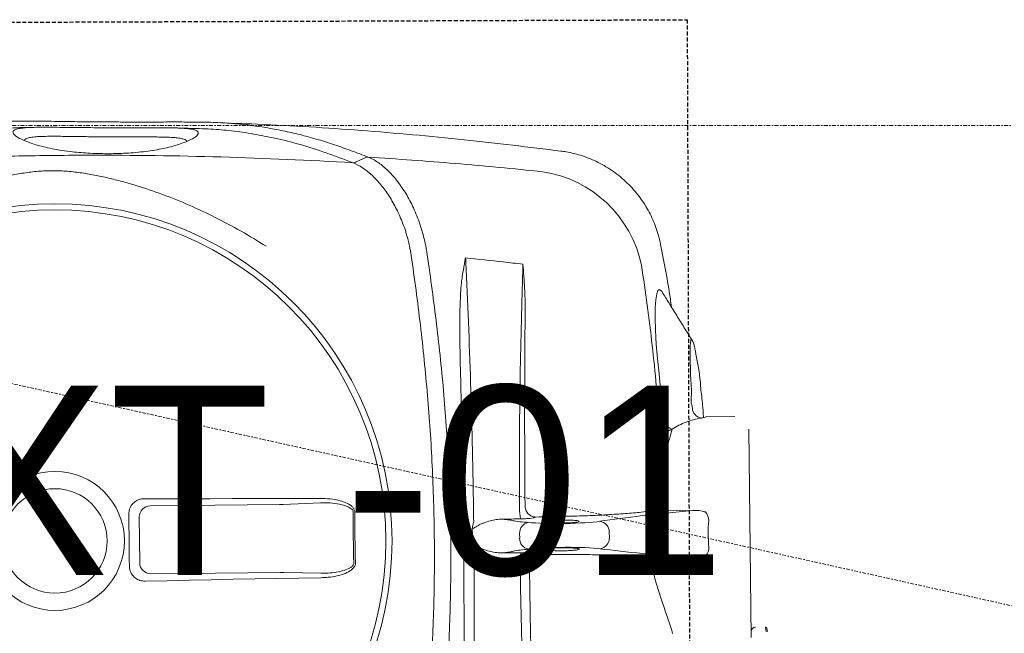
# Model space of a CAD drawing. Header units: millimetres. Extents: x 69858 to 162505, y 5570 to 25972.
# Tile 7 of 53: x 72175 to 72487, y 11517 to 11711. Entities that reach past the tile are written whole.
import ezdxf

# ---------------------------------------------------------------- set-up
doc = ezdxf.new("R2010")
doc.units = ezdxf.units.MM
doc.header["$LTSCALE"] = 2.5
doc.linetypes.add('11aa1PB-bd$0$11aa1PB-af$0$TRATTEGGIATA', pattern=[0.75, 0.5, -0.25])
doc.linetypes.add('DASHDOT2', pattern=[0.5, 0.25, -0.125, 0, -0.125])
for name, color, linetype, lineweight in [('A - TEXT', 7, 'Continuous', 13), ('CKD Equipments', 252, 'Continuous', 0), ('K Equipment', 30, 'Continuous', 9)]:
    doc.layers.add(name, color=color, linetype=linetype, lineweight=lineweight)
for name, color, linetype in [('Arch', 7, 'Continuous'), ('FAINTEQUIP', 253, 'Continuous'), ('TEXT50', 7, 'Continuous')]:
    doc.layers.add(name, color=color, linetype=linetype)
doc.styles.add('style1', font='arial.ttf', dxfattribs={"height": 150})

# ---------------------------------------------------------------- blocks, each defined once
blk = doc.blocks.new('G$C62143A14')
at = {"color": 8, "linetype": 'Continuous', "lineweight": 0}
for p, q in [((166.18, 199.09), (180.76, 199.25)), ((163.17, 154.51), (162.73, 195.56)), ((184.29, 195.79), (184.73, 154.75)), ((162.89, 141.56), (163.17, 153.37)), ((184.76, 153.6), (185.3, 141.8)), ((263.88, 107.91), (263.87, 107.91)), ((174.02, 78.58), (175.51, 78.6)), ((169.06, 73.73), (168.91, 73.48)), ((180.74, 73.61), (180.59, 73.86)), ((296.83, 65.48), (296.83, 65.47)), ((170.72, 59.96), (170.71, 59.95)), ((174.2, 50.13), (175.95, 50.15)), ((165.22, 36.62), (167.76, 36.65)), ((167.76, 36.65), (167.91, 23.62)), ((182.67, 36.81), (185.22, 36.83)), ((182.81, 23.78), (182.67, 36.81)), ((226.17, 34.33), (211.46, 33.05)), ((252.18, 33.41), (252.18, 33.41)), ((267.17, 33.94), (267.17, 33.94)), ((208.63, 30.26), (206.72, 30.77)), ((232.42, 22.7), (233.43, 22.86)), ((232.63, 22.72), (233.05, 22.8)), ((233.43, 22.86), (233.69, 22.92)), ((237.04, 24.06), (236.98, 23.98)), ((212.61, 10.39), (212.51, 19.39)), ((208.57, 5.87), (142.54, 5.16)), ((144.47, 0.35), (144.46, 0.34)), ((145.86, 0.26), (144.46, 0)), ((144.47, 0.35), (145.73, 0.58))]:
    blk.add_line(p, q, dxfattribs=at)
at = {"color": 8, "linetype": 'Continuous', "lineweight": 0, "flags": 128}
for points in [[(165.21, 202.39), (167.27, 202.41), (169.32, 202.43), (171.38, 202.45), (173.44, 202.47), (175.49, 202.49), (177.55, 202.52), (179.61, 202.54), (181.66, 202.57)], [(161.51, 141.67), (161.39, 148.62), (161.27, 155.58), (161.14, 162.54), (161, 169.51), (160.86, 176.48), (160.72, 183.45), (160.56, 190.43), (160.41, 197.41)], [(186.57, 197.69), (186.57, 190.71), (186.56, 183.73), (186.57, 176.75), (186.58, 169.78), (186.59, 162.81), (186.61, 155.85), (186.64, 148.89), (186.67, 141.94)], [(294.76, 127.41), (294.02, 129.04), (293.28, 130.69)], [(252.17, 33.43), (252.43, 33.58), (252.93, 34.19), (252.63, 34.72), (251.55, 35.13), (249.67, 35.42), (247.1, 35.59), (243.8, 35.62), (239.98, 35.51), (235.58, 35.25), (231.03, 34.86), (226.17, 34.33), (226.17, 34.33), (226.17, 34.33)]]:
    blk.add_lwpolyline(points, dxfattribs=at)
at = {"color": 8, "linetype": 'Continuous', "lineweight": 0}
for radius in [106.93, 105, 22.05, 16.56]:
    blk.add_circle((173.18, 226), radius, dxfattribs=at)
for centre, radius, start, end in [((166.26, 195.57), 3.53, 91.3072, 180.1404), ((180.76, 195.72), 3.53, 1.0921, 89.9252), ((178.06, -227.41), 358.79, 89.3354, 91.8971), ((178.06, -227.34), 358.19, 89.3355, 91.897), ((267.68, 94.22), 5.1, 162.25, 162.5727), ((166.77, 65.44), 13.03, 78.4354, 93.3892), ((173.91, 75.19), 3.4, 88.0138, 169.0513), ((175.71, 75.21), 3.4, 12.1812, 93.2187), ((183.05, 65.63), 13.01, 87.8393, 102.8138), ((252.96, 76.9), 37.74, 281.6875, 351.5567), ((175.98, 53.6), 3.45, 269.4632, 352.6991), ((174.1, 53.58), 3.45, 188.5333, 271.7692), ((212.72, 28.94), 4.3, 107.038, 162.1316), ((215.53, 20.35), 3.47, 94.0507, 168.164), ((171.26, 23.04), 4.5, 231.4199, 269.6002), ((179.47, 23.13), 4.5, 271.6322, 309.8125), ((144.42, 3.78), 1.4, 0.6162, 90.6162), ((145.68, 0.75), 0.175, 280.6162, 1.5356)]:
    blk.add_arc(centre, radius, start, end, dxfattribs=at)
for centre, major_axis, ratio, start_param, end_param in [((162.86, 155.12), (0.09, -3.5), 0.086139, 1.045879, 1.394945), ((185.03, 155.36), (-0.02, -3.5), 0.086139, 4.88824, 5.237306), ((169.75, 70.56), (0.11, -10.5), 0.087489, 2.411328, 2.834153), ((174.44, 139.98), (0.89, -82.6), 0.087489, 5.55292, 5.600646), ((173.78, 139.97), (0.89, -82.6), 0.087489, 0.682539, 0.730265), ((179.96, 70.67), (0.11, -10.5), 0.087489, 3.449035, 3.871858), ((169.91, 64.96), (0.15, -14), 0.087489, 0.555229, 2.459054), ((179.92, 65.07), (0.15, -14), 0.087489, 3.824132, 5.727956), ((173.23, -88.74), (1.8, -166.89), 0.087489, 2.309725, 2.586364), ((179.91, -88.67), (1.8, -166.89), 0.087489, 3.696821, 3.973461)]:
    blk.add_ellipse(centre, major_axis=major_axis, ratio=ratio, start_param=start_param, end_param=end_param, dxfattribs=at)
for points, knots in [([(292.81, 298.92), (293.68, 285.01), (294.34, 271.07), (295.02, 250.13), (295.19, 243.14), (295.43, 229.15), (295.5, 222.15), (295.54, 201.17), (295.36, 187.21), (294.56, 159.32), (293.96, 145.4), (293.13, 131.5)], [0, 0, 0, 0, 0.25, 0.25, 0.375, 0.375, 0.5, 0.5, 0.75, 0.75, 1, 1, 1, 1]), ([(265.16, 295.03), (266.9, 292.42), (268.56, 289.8), (271.72, 284.5), (273.22, 281.83), (276.08, 276.42), (277.43, 273.7), (279.98, 268.18), (281.17, 265.39), (283.41, 259.74), (284.44, 256.91), (285.85, 252.62), (286.3, 251.18), (287.14, 248.29), (287.54, 246.84), (288.29, 243.91), (288.64, 242.44), (289.27, 239.47), (289.55, 237.97), (290.02, 234.96), (290.22, 233.44), (290.43, 231.13), (290.49, 230.35), (290.55, 229.19), (290.56, 228.8), (290.59, 228.01), (290.6, 227.62), (290.62, 225.65), (290.56, 224.09), (290.35, 221.02), (290.18, 219.49), (289.77, 216.47), (289.52, 214.97), (288.95, 211.99), (288.63, 210.51), (287.95, 207.58), (287.58, 206.12), (286.8, 203.23), (286.38, 201.79), (285.07, 197.5), (284.11, 194.66), (280.98, 186.21), (278.56, 180.65), (274.42, 172.38), (272.96, 169.66), (269.9, 164.27), (268.3, 161.61), (266.62, 158.98)], [0, 0, 0, 0, 0.0625, 0.0625, 0.125, 0.125, 0.1875, 0.1875, 0.25, 0.25, 0.3125, 0.3125, 0.34375, 0.34375, 0.375, 0.375, 0.40625, 0.40625, 0.4375, 0.4375, 0.46875, 0.46875, 0.484375, 0.484375, 0.492188, 0.492188, 0.5, 0.5, 0.53125, 0.53125, 0.5625, 0.5625, 0.59375, 0.59375, 0.625, 0.625, 0.65625, 0.65625, 0.6875, 0.6875, 0.75, 0.75, 0.875, 0.875, 0.9375, 0.9375, 1, 1, 1, 1]), ([(301.44, 276.45), (301.75, 275.05), (302.55, 271.44), (303.6, 265.92), (304.62, 259.79), (305.4, 253.83), (305.96, 247.99), (306.24, 243.12), (306.35, 239.27), (306.37, 236.26), (306.35, 232.9), (306.3, 229.24), (306.24, 225.22), (306.18, 221.07), (306.13, 216.7), (306.09, 212.1), (306.06, 207.11), (306.04, 201.95), (306.04, 196.95), (306.05, 192.75), (306.06, 189.23), (306.06, 186.3), (306.05, 183.54), (306.03, 180.52), (305.98, 177.38), (305.88, 174.2), (305.73, 171.32), (305.46, 167.82), (304.99, 163.66), (304.2, 158.49), (303.16, 153), (302.17, 148.58), (301.46, 146.05), (301.24, 145.3)], [0, 0, 0, 0, 0.033599, 0.086704, 0.14001, 0.193319, 0.246393, 0.299468, 0.326258, 0.353125, 0.379834, 0.406408, 0.428618, 0.451478, 0.47167, 0.492329, 0.516002, 0.540379, 0.564065, 0.588402, 0.605742, 0.623087, 0.640895, 0.658706, 0.685242, 0.711788, 0.738802, 0.765824, 0.81871, 0.871587, 0.924587, 0.977588, 1, 1, 1, 1]), ([(304.34, 232.77), (304.34, 233.59), (304.32, 235.34), (304.17, 240.5), (303.67, 247.37), (302.53, 255.86), (301.72, 260.92), (301.15, 263.69), (301.12, 263.85)], [0, 0, 0, 0, 0.076639, 0.163762, 0.518013, 0.751525, 0.985081, 1, 1, 1, 1]), ([(304.01, 184.73), (303.97, 184.22), (303.86, 183.03), (303.62, 181.83), (303.29, 180.95), (302.86, 180.52), (302.33, 180.49), (301.69, 180.94), (300.97, 181.91), (300.2, 183.37), (299.41, 185.28), (298.69, 187.43), (298.06, 189.77), (297.52, 192.16), (297.04, 194.87), (296.62, 197.87), (296.32, 200.95), (296.12, 203.96), (296.02, 206.73), (295.99, 209.52), (296.03, 212.49), (296.17, 215.56), (296.38, 218.45), (296.7, 221.56), (297.14, 224.68), (297.72, 227.74), (298.34, 230.38), (298.99, 232.61), (299.71, 234.69), (300.48, 236.52), (301.26, 237.97), (301.97, 238.89), (302.61, 239.35), (303.16, 239.35), (303.62, 238.79), (303.98, 237.69), (304.12, 236.37), (304.2, 235.72)], [0, 0, 0, 0, 0.026608, 0.06138, 0.0962, 0.130925, 0.168927, 0.207024, 0.245099, 0.283069, 0.316694, 0.350298, 0.37294, 0.395622, 0.418192, 0.438002, 0.457786, 0.474878, 0.488481, 0.502082, 0.518368, 0.53466, 0.550889, 0.567128, 0.590899, 0.614713, 0.640745, 0.66688, 0.692979, 0.729781, 0.766704, 0.803672, 0.840537, 0.880482, 0.920552, 0.960572, 1, 1, 1, 1]), ([(301.35, 209.93), (301.35, 210.19), (301.36, 211.47), (301.38, 213.82), (301.42, 217.11), (301.47, 220.46), (301.51, 223.57), (301.53, 226.21), (301.52, 228.58), (301.47, 230.66), (301.34, 232.62), (301.12, 234.17), (300.83, 235.18), (300.57, 235.43), (300.47, 235.53), (300.47, 235.53), (300.47, 235.53), (300.47, 235.53), (300.38, 235.62), (300.28, 235.71), (300.19, 235.8)], [0, 0, 0, 0, 0.014263, 0.071432, 0.130741, 0.207145, 0.286904, 0.364421, 0.443321, 0.542698, 0.643157, 0.777817, 0.912539, 1, 1, 1, 1, 1, 1, 1.081436, 1.081436, 1.081436, 1.081436]), ([(304.2, 235.72), (304.2, 235.72), (304.26, 235.25), (304.32, 233.87), (304.38, 231.79), (304.39, 229.49), (304.39, 227.19), (304.36, 224.56), (304.33, 221.57), (304.3, 218.26), (304.26, 214.65), (304.24, 211.81), (304.24, 210.23), (304.24, 209.92)], [0, 0, 0, 0, 0.0021857, 0.1486808, 0.2950678, 0.3936347, 0.4923949, 0.5907133, 0.6868358, 0.782863, 0.8795306, 0.9761461, 1, 1, 1, 1]), ([(299.89, 184.14), (299.99, 184.23), (300.1, 184.32), (300.2, 184.41), (300.2, 184.41), (300.2, 184.41), (300.2, 184.41), (300.25, 184.46), (300.44, 184.63), (300.69, 185.34), (300.95, 186.59), (301.14, 188.42), (301.24, 190.5), (301.29, 192.62), (301.31, 194.59), (301.32, 197.05), (301.32, 199.79), (301.32, 202.55), (301.32, 205.02), (301.33, 207.5), (301.34, 209.11), (301.35, 209.93)], [-0.088365, -0.088365, -0.088365, -0.088365, 0, 0, 0, 0, 0, 0, 0.042963, 0.162036, 0.283698, 0.405299, 0.528456, 0.591382, 0.654277, 0.728503, 0.80457, 0.856235, 0.909083, 0.954041, 1, 1, 1, 1]), ([(304.24, 209.92), (304.23, 208.94), (304.22, 206.98), (304.22, 203.98), (304.22, 201.01), (304.23, 197.79), (304.23, 194.6), (304.23, 191.57), (304.2, 189), (304.14, 186.89), (304.09, 185.47), (304.02, 184.88), (304.01, 184.73)], [0, 0, 0, 0, 0.0782123, 0.1564368, 0.2446658, 0.3329467, 0.4546253, 0.5765046, 0.703629, 0.8312553, 0.9586974, 1, 1, 1, 1]), ([(160.41, 197.41), (160.45, 197.96), (160.53, 199.07), (161.34, 200.56), (162.55, 201.68), (163.92, 202.29), (164.84, 202.36), (165.21, 202.39)], [0, 0, 0, 0, 0.214916, 0.429922, 0.642835, 0.854056, 1, 1, 1, 1]), ([(181.66, 202.57), (182.21, 202.52), (183.3, 202.43), (184.76, 201.61), (185.87, 200.4), (186.48, 199.02), (186.55, 198.08), (186.57, 197.69)], [0, 0, 0, 0, 0.21225, 0.424556, 0.635748, 0.847225, 1, 1, 1, 1]), ([(303.91, 180.58), (304.02, 182.73), (304.13, 185.07), (304.16, 187.42), (304.16, 187.6)], [0, 0, 0, 0, 0.919543, 1, 1, 1, 1]), ([(302.2, 162.92), (302.26, 163.21), (302.79, 165.97), (303.23, 169.58), (303.65, 173.93), (303.86, 177.33), (303.99, 180.67), (304.03, 183.21), (304.05, 184.25)], [0, 0, 0, 0, 0.042136, 0.404804, 0.566088, 0.727781, 0.888854, 1, 1, 1, 1]), ([(296.81, 65.48), (298.08, 75.69), (300.71, 96.79), (303.47, 128.89), (305.24, 155.54), (305.68, 171.27), (305.65, 170.35)], [0, 0, 0, 0, 0.27832, 0.574596, 0.870871, 1, 1, 1, 1]), ([(293.13, 131.5), (294.21, 134.35), (296.37, 140.06), (298.94, 148.11), (300.93, 155.81), (301.81, 160.74), (302.2, 162.92)], [0, 0, 0, 0, 0.263525, 0.527185, 0.79078, 1, 1, 1, 1]), ([(301.24, 145.3), (300.98, 144.33), (300.26, 141.65), (298.83, 137.28), (297, 132.07), (295.6, 128.41), (294.9, 126.59)], [0, 0, 0, 0, 0.157579, 0.438078, 0.719047, 1, 1, 1, 1]), ([(166.2, 130.66), (165.97, 130.67), (165.51, 130.71), (164.73, 131.13), (163.72, 132.15), (162.75, 134.05), (162.01, 136.57), (161.61, 139.17), (161.54, 140.88), (161.51, 141.67)], [0, 0, 0, 0, 0.053674, 0.107072, 0.201461, 0.385823, 0.599668, 0.814062, 1, 1, 1, 1]), ([(162.89, 141.56), (162.9, 140.81), (162.94, 139.22), (163.22, 136.78), (163.72, 134.42), (164.38, 132.64), (165.1, 131.64), (165.63, 131.27), (165.97, 131.18), (166.14, 131.19), (166.18, 131.19)], [0, 0, 0, 0, 0.19611, 0.418032, 0.642122, 0.825582, 0.912375, 0.957312, 0.988402, 1, 1, 1, 1]), ([(186.67, 141.94), (186.64, 140.85), (186.59, 138.68), (186.07, 135.91), (185.29, 133.61), (184.49, 132.14), (183.53, 131.22), (182.83, 130.87), (182.37, 130.84), (182.21, 130.83)], [0, 0, 0, 0, 0.2549733, 0.5094959, 0.6555036, 0.8234143, 0.8930287, 0.9633452, 1, 1, 1, 1]), ([(182.22, 131.36), (182.34, 131.37), (182.63, 131.39), (182.93, 131.57), (183.29, 131.88), (183.87, 132.62), (184.4, 133.98), (184.93, 136.14), (185.27, 138.73), (185.29, 140.77), (185.3, 141.8)], [0, 0, 0, 0, 0.028874, 0.074198, 0.087541, 0.150828, 0.315881, 0.465459, 0.731192, 1, 1, 1, 1]), ([(263.89, 113.03), (265.76, 113.31), (267.57, 113.69), (269.77, 114.29), (270.21, 114.41), (271.07, 114.67), (271.5, 114.81), (272.77, 115.23), (273.6, 115.53), (276.01, 116.48), (277.52, 117.17), (279.68, 118.29), (280.38, 118.68), (281.74, 119.48), (282.4, 119.89), (284.29, 121.16), (285.45, 122.03), (287.56, 123.81), (288.51, 124.72), (289.57, 125.89), (289.78, 126.12), (290.17, 126.59), (290.36, 126.83), (290.92, 127.53), (291.25, 128), (292.18, 129.42), (292.68, 130.37), (293.07, 131.33)], [0, 0, 0, 0, 0.125, 0.125, 0.15625, 0.15625, 0.1875, 0.1875, 0.25, 0.25, 0.375, 0.375, 0.4375, 0.4375, 0.5, 0.5, 0.625, 0.625, 0.75, 0.75, 0.78125, 0.78125, 0.8125, 0.8125, 0.875, 0.875, 1, 1, 1, 1]), ([(294.91, 126.6), (294.71, 126.11), (294.48, 125.62), (293.95, 124.63), (293.66, 124.14), (292.68, 122.67), (291.91, 121.71), (290.13, 119.81), (289.12, 118.87), (287.43, 117.49), (286.84, 117.04), (285.59, 116.14), (284.95, 115.7), (282.92, 114.4), (281.48, 113.59), (278.41, 112.07), (276.78, 111.36), (274.62, 110.55), (274.18, 110.4), (273.3, 110.09), (272.85, 109.95), (271.5, 109.53), (270.59, 109.27), (268.73, 108.8), (267.78, 108.58), (266.34, 108.3), (265.85, 108.21), (265.11, 108.09), (264.87, 108.05), (264.37, 107.98), (264.13, 107.94), (263.88, 107.91)], [0, 0, 0, 0, 0.0625, 0.0625, 0.125, 0.125, 0.25, 0.25, 0.375, 0.375, 0.4375, 0.4375, 0.5, 0.5, 0.625, 0.625, 0.75, 0.75, 0.78125, 0.78125, 0.8125, 0.8125, 0.875, 0.875, 0.9375, 0.9375, 0.96875, 0.96875, 0.984375, 0.984375, 1, 1, 1, 1]), ([(294.9, 126.59), (294.32, 117.35), (293.65, 108.13), (292.12, 89.72), (291.25, 80.53), (290.3, 71.36)], [0, 0, 0, 0, 0.5, 0.5, 1, 1, 1, 1]), ([(294.91, 126.6), (294.92, 126.63), (294.92, 126.66), (294.93, 126.73), (294.93, 126.76), (294.93, 126.87), (294.92, 126.94), (294.88, 127.15), (294.83, 127.28), (294.76, 127.4)], [0, 0, 0, 0, 0.125, 0.125, 0.25, 0.25, 0.5, 0.5, 1, 1, 1, 1]), ([(85.06, 111.09), (92.41, 110.17), (99.79, 109.34), (114.61, 107.92), (122.05, 107.33), (136.99, 106.39), (144.47, 106.05), (159.47, 105.64), (166.98, 105.58), (181.99, 105.74), (189.5, 105.97), (204.48, 106.69), (211.94, 107.19), (223.12, 108.14), (226.83, 108.48), (234.27, 109.24), (237.97, 109.64), (249.07, 110.95), (256.43, 111.93), (263.76, 113.01)], [0, 0, 0, 0, 0.125, 0.125, 0.25, 0.25, 0.375, 0.375, 0.5, 0.5, 0.625, 0.625, 0.75, 0.75, 0.8125, 0.8125, 0.875, 0.875, 1, 1, 1, 1]), ([(263.87, 107.91), (256.54, 106.81), (249.17, 105.82), (238.07, 104.49), (234.37, 104.07), (226.94, 103.31), (223.21, 102.95), (212.02, 101.99), (204.54, 101.48), (189.56, 100.75), (182.06, 100.52), (167.03, 100.36), (159.51, 100.42), (144.51, 100.84), (137.03, 101.19), (125.83, 101.91), (122.1, 102.18), (114.65, 102.79), (110.93, 103.12), (99.8, 104.21), (92.42, 105.05), (85.06, 105.98)], [0, 0, 0, 0, 0.125, 0.125, 0.1875, 0.1875, 0.25, 0.25, 0.375, 0.375, 0.5, 0.5, 0.625, 0.625, 0.75, 0.75, 0.8125, 0.8125, 0.875, 0.875, 1, 1, 1, 1]), ([(119.9, 96.23), (128.99, 96.19), (138.1, 96.19), (156.34, 96.25), (165.47, 96.31), (179.17, 96.46), (183.74, 96.51), (192.87, 96.65), (197.43, 96.72), (211.1, 96.97), (220.2, 97.17), (229.28, 97.41)], [0, 0, 0, 0, 0.25, 0.25, 0.5, 0.5, 0.625, 0.625, 0.75, 0.75, 1, 1, 1, 1]), ([(229.28, 97.41), (231.6, 97.47), (233.91, 97.52), (238.54, 97.58), (240.85, 97.59), (245.47, 97.55), (247.78, 97.51), (251.23, 97.35), (252.38, 97.29), (254.1, 97.15), (254.68, 97.1), (255.82, 96.97), (256.39, 96.9), (256.96, 96.81)], [0, 0, 0, 0, 0.25, 0.25, 0.5, 0.5, 0.75, 0.75, 0.875, 0.875, 0.9375, 0.9375, 1, 1, 1, 1]), ([(256.93, 95.45), (244.25, 94.86), (231.42, 94.38), (215.18, 93.9), (211.92, 93.81), (205.4, 93.64), (202.13, 93.57), (192.33, 93.36), (185.79, 93.25), (179.23, 93.17)], [0, 0, 0, 0, 0.5, 0.5, 0.625, 0.625, 0.75, 0.75, 1, 1, 1, 1]), ([(256.96, 96.81), (257.94, 96.66), (258.92, 96.49), (260.38, 96.24), (260.87, 96.15), (261.6, 96.02), (261.85, 95.98), (262.21, 95.91), (262.34, 95.89), (262.52, 95.85), (262.58, 95.84), (262.7, 95.81), (262.76, 95.8), (262.82, 95.78)], [0, 0, 0, 0, 0.5, 0.5, 0.75, 0.75, 0.875, 0.875, 0.9375, 0.9375, 0.96875, 0.96875, 1, 1, 1, 1]), ([(262.81, 95.75), (262.86, 95.75), (262.9, 95.74), (262.95, 95.73), (262.96, 95.73), (262.97, 95.73), (262.97, 95.73)], [0, 0, 0, 0, 0.0002027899, 0.0002027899, 0.0002027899, 0.000241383, 0.000241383, 0.000241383, 0.000241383]), ([(262.82, 95.78), (262.86, 95.76), (262.91, 95.75), (262.95, 95.74), (262.96, 95.73), (262.97, 95.73), (262.97, 95.73)], [0, 0, 0, 0, 0.0002012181, 0.0002012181, 0.0002012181, 0.0002381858, 0.0002381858, 0.0002381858, 0.0002381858]), ([(170, 93.07), (166.71, 93.04), (163.43, 93.02), (156.86, 92.99), (153.58, 92.98), (143.76, 92.97), (137.25, 93), (117.82, 93.15), (105, 93.36), (92.31, 93.68)], [0, 0, 0, 0, 0.125, 0.125, 0.25, 0.25, 0.5, 0.5, 1, 1, 1, 1]), ([(171.15, 91.57), (170.99, 91.27), (170.85, 90.97), (170.6, 90.35), (170.48, 90.04), (170.16, 89.1), (169.97, 88.46), (169.66, 87.18), (169.54, 86.53), (169.37, 85.23), (169.33, 84.57), (169.35, 83.91)], [0, 0, 0, 0, 0.125, 0.125, 0.25, 0.25, 0.5, 0.5, 0.75, 0.75, 1, 1, 1, 1]), ([(171.15, 91.57), (171.34, 91.9), (171.52, 92.23), (171.87, 92.9), (172.05, 93.23), (172.23, 93.56)], [0, 0, 0, 0, 0.5, 0.5, 1, 1, 1, 1]), ([(178.1, 91.64), (177.92, 91.97), (177.73, 92.3), (177.36, 92.95), (177.17, 93.28), (176.99, 93.61)], [0, 0, 0, 0, 0.5, 0.5, 1, 1, 1, 1]), ([(180.07, 84.02), (180.08, 84.68), (180.02, 85.34), (179.83, 86.64), (179.69, 87.28), (179.35, 88.56), (179.16, 89.19), (178.81, 90.13), (178.69, 90.44), (178.42, 91.05), (178.27, 91.35), (178.1, 91.64)], [0, 0, 0, 0, 0.25, 0.25, 0.5, 0.5, 0.75, 0.75, 0.875, 0.875, 1, 1, 1, 1]), ([(169.92, 80.57), (169.82, 80.92), (169.72, 81.38), (169.58, 82.21), (169.53, 82.52), (169.44, 83.17), (169.4, 83.53), (169.35, 83.91)], [0, 0, 0, 0, 0.5, 0.5, 0.75, 0.75, 1, 1, 1, 1]), ([(180.07, 84.02), (180.03, 83.65), (180, 83.29), (179.92, 82.63), (179.88, 82.32), (179.76, 81.49), (179.67, 81.03), (179.58, 80.67)], [0, 0, 0, 0, 0.25, 0.25, 0.5, 0.5, 1, 1, 1, 1]), ([(96.1, 76.05), (101.78, 76.36), (107.49, 76.64), (119.01, 77.14), (124.81, 77.37), (136.49, 77.77), (142.37, 77.94), (154.17, 78.23), (160.07, 78.35), (166, 78.44)], [0, 0, 0, 0, 0.25, 0.25, 0.5, 0.5, 0.75, 0.75, 1, 1, 1, 1]), ([(169.38, 78.2), (169.38, 77.64), (169.37, 77.11), (169.34, 76.09), (169.32, 75.63), (169.26, 74.82), (169.23, 74.49), (169.15, 73.98), (169.1, 73.81), (169.06, 73.73)], [0, 0, 0, 0, 0.25, 0.25, 0.5, 0.5, 0.75, 0.75, 1, 1, 1, 1]), ([(180.59, 73.86), (180.54, 73.93), (180.49, 74.1), (180.4, 74.61), (180.35, 74.94), (180.28, 75.75), (180.25, 76.21), (180.2, 77.23), (180.18, 77.76), (180.17, 78.32)], [0, 0, 0, 0, 0.25, 0.25, 0.5, 0.5, 0.75, 0.75, 1, 1, 1, 1]), ([(183.54, 78.63), (189.46, 78.67), (195.37, 78.68), (207.15, 78.64), (213.04, 78.59), (224.74, 78.44), (230.55, 78.34), (242.08, 78.08), (247.81, 77.92), (253.48, 77.74)], [0, 0, 0, 0, 0.25, 0.25, 0.5, 0.5, 0.75, 0.75, 1, 1, 1, 1]), ([(165.28, 75.49), (160.66, 75.42), (156.04, 75.35), (146.8, 75.19), (142.19, 75.1), (128.37, 74.8), (119.18, 74.57), (110.02, 74.3)], [0, 0, 0, 0, 0.25, 0.25, 0.5, 0.5, 1, 1, 1, 1]), ([(165.48, 75.48), (165.71, 75.47), (165.93, 75.44), (166.36, 75.37), (166.58, 75.32), (166.98, 75.21), (167.17, 75.14), (167.54, 74.99), (167.7, 74.9), (168.01, 74.72), (168.15, 74.62), (168.39, 74.41), (168.5, 74.3), (168.67, 74.08), (168.74, 73.96), (168.82, 73.78), (168.85, 73.72), (168.88, 73.6), (168.9, 73.54), (168.91, 73.48)], [0, 0, 0, 0, 0.125, 0.125, 0.25, 0.25, 0.375, 0.375, 0.5, 0.5, 0.625, 0.625, 0.75, 0.75, 0.875, 0.875, 0.9375, 0.9375, 1, 1, 1, 1]), ([(184.01, 76.87), (183.78, 76.85), (183.56, 76.81), (183.13, 76.68), (182.92, 76.6), (182.53, 76.4), (182.34, 76.29), (181.99, 76.03), (181.83, 75.89), (181.54, 75.59), (181.41, 75.43), (181.18, 75.09), (181.09, 74.92), (180.93, 74.56), (180.87, 74.37), (180.8, 74.09), (180.78, 73.99), (180.75, 73.8), (180.75, 73.71), (180.74, 73.61)], [0, 0, 0, 0, 0.125, 0.125, 0.25, 0.25, 0.375, 0.375, 0.5, 0.5, 0.625, 0.625, 0.75, 0.75, 0.875, 0.875, 0.9375, 0.9375, 1, 1, 1, 1]), ([(239.78, 76.9), (242.06, 76.87), (244.32, 76.84), (247.72, 76.85), (248.85, 76.86), (251.11, 76.91), (252.24, 76.94), (253.37, 77)], [0, 0, 0, 0, 0.5, 0.5, 0.75, 0.75, 1, 1, 1, 1]), ([(170.03, 64.96), (170.03, 65.38), (170.03, 66.4), (170.07, 67.93), (170.16, 69.3), (170.29, 70.16), (170.43, 70.49), (170.51, 70.29), (170.53, 70.22)], [0, 0, 0, 0, 0.132098, 0.323567, 0.515414, 0.707812, 0.900839, 1, 1, 1, 1]), ([(170.53, 70.22), (170.56, 70.18), (170.64, 70.06), (170.77, 69.22), (170.89, 67.85), (170.96, 66.34), (170.99, 64.75), (170.98, 63.15), (170.92, 61.54), (170.82, 60.3), (170.72, 59.92), (170.68, 59.74)], [0, 0, 0, 0, 0.060949, 0.185979, 0.310678, 0.434944, 0.512561, 0.636279, 0.760031, 0.884003, 1, 1, 1, 1]), ([(178.91, 68.1), (178.93, 68.35), (178.96, 69.1), (179.06, 69.93), (179.21, 70.49), (179.32, 70.34), (179.37, 70.26)], [0, 0, 0, 0, 0.138475, 0.425595, 0.712972, 1, 1, 1, 1]), ([(179.37, 70.26), (179.42, 70.07), (179.53, 69.69), (179.66, 68.44), (179.75, 66.86), (179.79, 65.29), (179.79, 63.72), (179.76, 62.22), (179.67, 60.89), (179.58, 60.12), (179.52, 60.01), (179.51, 60)], [0, 0, 0, 0, 0.12873, 0.257, 0.385041, 0.513034, 0.593354, 0.721934, 0.850956, 0.980313, 1, 1, 1, 1]), ([(178.86, 65.06), (178.85, 65.24), (178.85, 66.03), (178.86, 66.8), (178.88, 67.62), (178.9, 67.86), (178.91, 68.1)], [0, 0, 0, 0, 0.170805, 0.715603, 0.716948, 1, 1, 1, 1]), ([(168.89, 63.67), (168.88, 62.02), (168.87, 59.26), (168.81, 55.52), (168.73, 52.37), (168.62, 49.31), (168.49, 46.4), (168.34, 43.67), (168.17, 41.14), (167.98, 38.76), (167.84, 37.35), (167.76, 36.65)], [0, 0, 0, 0, 0.155431, 0.25949, 0.363548, 0.470649, 0.57775, 0.681803, 0.785857, 0.892928, 1, 1, 1, 1]), ([(170.68, 59.74), (170.68, 59.72), (170.63, 59.47), (170.51, 59.52), (170.35, 59.99), (170.21, 61.08), (170.1, 62.6), (170.05, 63.98), (170.04, 64.77), (170.03, 64.96)], [0, 0, 0, 0, 0.0125521, 0.1986893, 0.3850478, 0.5712562, 0.7570178, 0.9421233, 1, 1, 1, 1]), ([(179.51, 60), (179.47, 59.87), (179.38, 59.61), (179.22, 59.93), (179.07, 60.79), (178.95, 62.14), (178.88, 63.64), (178.86, 64.65), (178.86, 65.06)], [0, 0, 0, 0, 0.154069, 0.335329, 0.515993, 0.696154, 0.875964, 1, 1, 1, 1]), ([(182.67, 36.81), (182.55, 37.86), (182.33, 39.6), (182.06, 42.44), (181.85, 45.05), (181.65, 47.86), (181.46, 50.83), (181.31, 53.9), (181.17, 57.09), (181.05, 60.39), (180.99, 62.66), (180.97, 63.8)], [0, 0, 0, 0, 0.1578809, 0.261641, 0.3654014, 0.4721602, 0.5789187, 0.6826798, 0.7864408, 0.8932205, 1, 1, 1, 1]), ([(267.18, 33.88), (267.25, 33.89), (268.2, 34.05), (270, 34.52), (272.58, 35.32), (275.08, 36.33), (277.52, 37.51), (279.94, 38.92), (282.31, 40.55), (284.6, 42.42), (286.71, 44.43), (288.63, 46.57), (290.36, 48.83), (291.9, 51.18), (293.24, 53.62), (294.38, 56.11), (295.32, 58.66), (296.06, 61.24), (296.57, 63.51), (296.75, 64.93), (296.82, 65.48)], [0, 0, 0, 0, 0.0043, 0.062427, 0.120682, 0.179038, 0.237474, 0.295974, 0.360442, 0.424188, 0.487097, 0.549223, 0.610606, 0.671276, 0.731251, 0.79054, 0.849146, 0.907063, 0.964275, 1, 1, 1, 1]), ([(260.61, 39.95), (256.39, 39.31), (247.95, 38.05), (235.18, 36.5), (222.34, 35.19), (213.72, 34.55), (209.42, 34.23)], [0, 0, 0, 0, 0.249503, 0.499006, 0.749503, 1, 1, 1, 1]), ([(165.22, 36.62), (164.35, 36.43), (162.5, 36.03), (159.79, 35.31), (157.08, 34.49), (154.48, 33.64), (152.02, 32.79), (149.73, 31.98), (147.6, 31.24), (145.61, 30.58), (144.44, 30.25), (143.85, 30.09)], [0, 0, 0, 0, 0.099727, 0.210626, 0.321535, 0.435425, 0.549315, 0.660296, 0.771268, 0.885644, 1, 1, 1, 1]), ([(206.72, 30.77), (206.15, 30.91), (205.01, 31.2), (203.04, 31.8), (200.88, 32.5), (198.55, 33.27), (196.09, 34.06), (193.5, 34.86), (190.75, 35.62), (187.98, 36.3), (186.1, 36.67), (185.22, 36.83)], [0, 0, 0, 0, 0.110862, 0.221742, 0.336208, 0.450686, 0.561628, 0.67257, 0.786427, 0.900273, 1, 1, 1, 1]), ([(236.98, 23.98), (238.25, 24.77), (240.79, 26.37), (244.68, 28.79), (248.48, 31.14), (250.98, 32.67), (252.16, 33.4)], [0, 0, 0, 0, 0.2528454, 0.5089886, 0.7672662, 1, 1, 1, 1]), ([(247.32, 30.42), (248.21, 30.54), (254.86, 31.47), (261.46, 32.77), (267.18, 33.9)], [0, 0, 0, 0, 0.132817, 1, 1, 1, 1]), ([(212.14, 21.06), (212, 21.87), (211.82, 22.67), (211.39, 24.25), (211.14, 25.03), (210.56, 26.56), (210.23, 27.32), (209.49, 28.81), (209.08, 29.54), (208.63, 30.26)], [0, 0, 0, 0, 0.25, 0.25, 0.5, 0.5, 0.75, 0.75, 1, 1, 1, 1]), ([(167.91, 23.62), (167.91, 23.11), (167.92, 22.17), (168.08, 20.79), (168.33, 19.95), (168.45, 19.52)], [0, 0, 0, 0, 0.374373, 0.684718, 1, 1, 1, 1]), ([(182.35, 19.67), (182.48, 20.15), (182.84, 21.5), (182.82, 22.88), (182.81, 23.78)], [0, 0, 0, 0, 0.3484193, 1, 1, 1, 1]), ([(215.28, 23.8), (215.54, 23.84), (215.8, 23.87), (216.05, 23.87), (216.05, 23.87)], [0, 0, 0, 0, 0.9999461, 1, 1, 1, 1]), ([(216.05, 23.87), (216.05, 23.87), (217.12, 24.42), (219.72, 23.83), (223.12, 24.3), (226.46, 24.36), (229.43, 24.48), (232.04, 24.53), (234.15, 24.52), (235.76, 24.46), (236.76, 24.34), (237.2, 24.2), (237.08, 24.09), (237.04, 24.06)], [0, 0, 0, 0, 0.000001, 0.102794, 0.208141, 0.312848, 0.420372, 0.524648, 0.631769, 0.736112, 0.843311, 0.947618, 1, 1, 1, 1]), ([(221.75, 21.15), (222.36, 21.19), (226.04, 21.43), (229.51, 22.12), (232.42, 22.7)], [0, 0, 0, 0, 0.163282, 1, 1, 1, 1]), ([(233.69, 22.9), (233.96, 22.96), (234.67, 23.1), (235.44, 23.31), (236.14, 23.55), (236.6, 23.73), (236.91, 23.92), (236.98, 23.97)], [0, 0, 0, 0, 0.216023, 0.560392, 0.763973, 0.942309, 1, 1, 1, 1]), ([(171.23, 18.54), (172.61, 18.71), (174, 18.81), (176.82, 18.84), (178.22, 18.77), (179.6, 18.63)], [0, 0, 0, 0, 0.5, 0.5, 1, 1, 1, 1]), ([(212.51, 19.39), (212.44, 19.64), (212.39, 19.8), (212.27, 20.31), (212.21, 20.65), (212.14, 21.06)], [0, 0, 0, 0, 0.5, 0.5, 1, 1, 1, 1]), ([(212.29, 20.26), (212.39, 20.27), (212.49, 20.28), (212.59, 20.28), (213.82, 20.36), (216.88, 20.56), (219.93, 20.94), (221.75, 21.17)], [-0.033141, -0.033141, -0.033141, -0.033141, 0, 0, 0, 0.400839, 1, 1, 1, 1])]:
    blk.add_open_spline(points, degree=3, knots=knots, dxfattribs=at)
for points in [[(293.07, 131.33), (293.09, 131.38), (293.11, 131.44), (293.13, 131.5)], [(293.07, 131.33), (293.07, 131.11), (293.15, 130.89), (293.28, 130.69)], [(294.76, 127.4), (294.76, 127.4), (294.76, 127.4), (294.76, 127.41)], [(294.9, 126.59), (294.91, 126.59), (294.91, 126.6), (294.91, 126.6)], [(263.76, 113.01), (263.8, 113.02), (263.84, 113.02), (263.89, 113.03)], [(262.97, 95.73), (260.94, 95.65), (258.92, 95.56), (256.93, 95.45)], [(262.97, 95.73), (262.52, 91.76), (262.09, 87.8), (261.67, 83.83)], [(170, 93.07), (170.74, 93.24), (171.48, 93.4), (172.23, 93.56)], [(172.23, 93.56), (173.81, 93.57), (175.4, 93.59), (176.99, 93.61)], [(179.23, 93.17), (178.48, 93.32), (177.74, 93.47), (176.99, 93.61)], [(169.35, 83.91), (169.36, 82), (169.37, 80.1), (169.38, 78.2)], [(180.17, 78.32), (180.13, 80.22), (180.1, 82.12), (180.07, 84.02)], [(261.67, 83.83), (261.43, 81.75), (261.2, 79.66), (260.99, 77.58)], [(165.48, 75.48), (165.41, 75.48), (165.35, 75.49), (165.28, 75.49)], [(184.01, 76.87), (184.12, 76.89), (184.22, 76.89), (184.33, 76.89)], [(184.33, 76.89), (202.89, 77.04), (221.37, 77.05), (239.78, 76.9)], [(253.37, 77), (255.9, 77.14), (258.44, 77.35), (260.99, 77.58)], [(253.48, 77.74), (255.95, 77.66), (258.46, 77.61), (260.99, 77.58)], [(168.91, 73.48), (168.9, 70.21), (168.9, 66.94), (168.89, 63.67)], [(180.97, 63.8), (180.89, 67.07), (180.82, 70.34), (180.74, 73.61)]]:
    blk.add_open_spline(points, degree=3, dxfattribs=at)
at = {"layer": 'FAINTEQUIP', "color": 8, "linetype": '11aa1PB-bd$0$11aa1PB-af$0$TRATTEGGIATA'}
blk.add_lwpolyline([(337, 429.45), (338.5, 25.45), (1.5, 24.2), (0, 428.19), (337, 429.45)], dxfattribs=at)
at = {"layer": 'TEXT50', "color": 8}
blk.add_arc((211.02, 31.85), 2.87, 123.9594, 213.5681, dxfattribs=at)
blk = doc.blocks.new('ARCH')
at = {"layer": 'K Equipment', "color": 8, "linetype": 'DASHDOT2', "lineweight": 5, "ltscale": 2}
blk.add_line((117070.83, 8510.58), (115720.83, 8810.58), dxfattribs=at)
blk.add_lwpolyline([(117070.83, 8810.58), (115720.83, 8810.58), (115720.83, 8510.58), (117070.83, 8510.58)], close=True, dxfattribs=at)
at = {"layer": 'CKD Equipments', "color": 8, "ltscale": 0.25, "rotation": 90}
blk.add_blockref('G$C62143A14', (116328.92, 8505.63), dxfattribs=at)
at = {"layer": 'A - TEXT', "color": 8, "insert": (116162.03, 8728.04, 0.21), "char_height": 60, "attachment_point": 2, "style": 'style1'}
blk.add_mtext_dynamic_manual_height_columns('\\A1;\\pxqc;EXT -01', width=341.9541, gutter_width=1.8, heights=[0], dxfattribs=at)

msp = doc.modelspace()

# ---------------------------------------------------------------- block references
at = {"layer": 'Arch'}
msp.add_blockref('ARCH', (-43916.74, 2867.04), dxfattribs=at)

doc.saveas('drawing.dxf')
